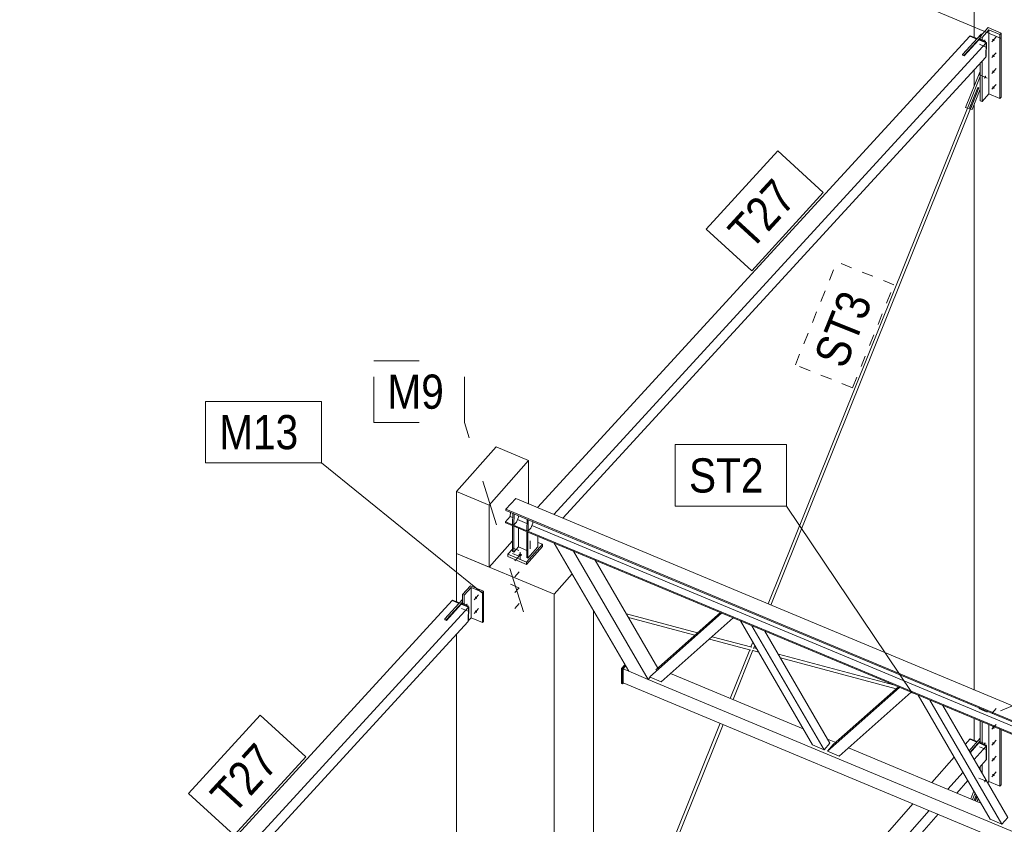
# Model space of a CAD drawing. Header units: millimetres. Extents: x -698 to 216, y -34 to 576.
# Tile 29 of 88: x -554 to -510, y 487 to 523. Entities that reach past the tile are written whole.
import ezdxf

# ---------------------------------------------------------------- set-up
doc = ezdxf.new("R2010")
doc.units = ezdxf.units.MM
for name, pattern in [('XKITLINE00', [0]), ('XKITLINE02', [4, 2, -2]), ('XKITLINE04', [3, 0.5, -0.5, 0.5, -0.5, 0.5, -0.5])]:
    doc.linetypes.add(name, pattern=pattern)
for name, color, linetype, lineweight in [('Element', 2, 'Continuous', 0), ('Znak elementu', 2, 'Continuous', 0), ('Śruba', 3, 'Continuous', 0)]:
    doc.layers.add(name, color=color, linetype=linetype, lineweight=lineweight)
doc.styles.add('ARIAL', font='ARIAL.TTF')

msp = doc.modelspace()

# ---------------------------------------------------------------- hatches: boundary and pattern name
at = {"layer": 'Śruba'}
for points in [[(-511.238, 521.802), (-511.233, 521.812), (-511.227, 521.821), (-511.221, 521.828), (-511.215, 521.833), (-511.21, 521.837), (-511.205, 521.838), (-511.2, 521.838), (-511.197, 521.835), (-511.194, 521.83), (-511.193, 521.824), (-511.192, 521.816), (-511.193, 521.807), (-511.195, 521.796), (-511.198, 521.786), (-511.202, 521.775), (-511.207, 521.765), (-511.213, 521.755), (-511.218, 521.747), (-511.224, 521.74), (-511.23, 521.734), (-511.236, 521.731), (-511.241, 521.729), (-511.245, 521.73), (-511.249, 521.733), (-511.251, 521.737), (-511.253, 521.744), (-511.253, 521.752), (-511.252, 521.761), (-511.25, 521.771), (-511.247, 521.781), (-511.243, 521.792)], [(-510.801, 521.837), (-510.794, 521.828), (-510.788, 521.819), (-510.785, 521.809), (-510.783, 521.801), (-510.783, 521.792), (-510.785, 521.785), (-510.789, 521.779), (-510.794, 521.774), (-510.801, 521.772), (-510.81, 521.77), (-510.819, 521.771), (-510.828, 521.774), (-510.838, 521.778), (-510.848, 521.783), (-510.857, 521.79), (-510.865, 521.798), (-510.871, 521.807), (-510.877, 521.816), (-510.88, 521.826), (-510.882, 521.835), (-510.882, 521.843), (-510.88, 521.85), (-510.876, 521.856), (-510.871, 521.861), (-510.864, 521.864), (-510.856, 521.865), (-510.847, 521.864), (-510.837, 521.862), (-510.827, 521.857), (-510.818, 521.852), (-510.809, 521.845)], [(-510.801, 521.141), (-510.794, 521.133), (-510.788, 521.124), (-510.785, 521.114), (-510.783, 521.105), (-510.783, 521.097), (-510.785, 521.09), (-510.789, 521.084), (-510.794, 521.079), (-510.801, 521.076), (-510.81, 521.075), (-510.819, 521.076), (-510.828, 521.078), (-510.838, 521.083), (-510.848, 521.088), (-510.857, 521.095), (-510.865, 521.103), (-510.871, 521.112), (-510.877, 521.121), (-510.88, 521.13), (-510.882, 521.139), (-510.882, 521.148), (-510.88, 521.155), (-510.876, 521.161), (-510.871, 521.166), (-510.864, 521.168), (-510.856, 521.17), (-510.847, 521.169), (-510.837, 521.166), (-510.827, 521.162), (-510.818, 521.157), (-510.809, 521.15)], [(-511.214, 520.208), (-511.207, 520.22), (-511.2, 520.231), (-511.192, 520.24), (-511.185, 520.247), (-511.177, 520.252), (-511.171, 520.254), (-511.165, 520.253), (-511.161, 520.25), (-511.158, 520.244), (-511.156, 520.235), (-511.155, 520.225), (-511.156, 520.213), (-511.159, 520.2), (-511.163, 520.187), (-511.168, 520.173), (-511.174, 520.16), (-511.181, 520.147), (-511.189, 520.136), (-511.196, 520.127), (-511.204, 520.12), (-511.211, 520.116), (-511.217, 520.114), (-511.223, 520.115), (-511.228, 520.118), (-511.231, 520.124), (-511.233, 520.132), (-511.233, 520.143), (-511.232, 520.154), (-511.229, 520.167), (-511.225, 520.181), (-511.22, 520.195)], [(-510.801, 520.446), (-510.794, 520.438), (-510.788, 520.428), (-510.785, 520.419), (-510.783, 520.41), (-510.783, 520.402), (-510.785, 520.395), (-510.789, 520.389), (-510.794, 520.384), (-510.801, 520.381), (-510.81, 520.38), (-510.819, 520.381), (-510.828, 520.383), (-510.838, 520.387), (-510.848, 520.393), (-510.857, 520.4), (-510.865, 520.408), (-510.871, 520.417), (-510.877, 520.426), (-510.88, 520.435), (-510.882, 520.444), (-510.882, 520.452), (-510.88, 520.46), (-510.876, 520.466), (-510.871, 520.47), (-510.864, 520.473), (-510.856, 520.474), (-510.847, 520.474), (-510.837, 520.471), (-510.827, 520.467), (-510.818, 520.461), (-510.809, 520.454)], [(-510.801, 519.751), (-510.794, 519.742), (-510.788, 519.733), (-510.785, 519.724), (-510.783, 519.715), (-510.783, 519.707), (-510.785, 519.7), (-510.789, 519.694), (-510.794, 519.689), (-510.801, 519.686), (-510.81, 519.685), (-510.819, 519.686), (-510.828, 519.688), (-510.838, 519.692), (-510.848, 519.698), (-510.857, 519.705), (-510.865, 519.713), (-510.871, 519.722), (-510.877, 519.731), (-510.88, 519.74), (-510.882, 519.749), (-510.882, 519.757), (-510.88, 519.765), (-510.876, 519.771), (-510.871, 519.775), (-510.864, 519.778), (-510.856, 519.779), (-510.847, 519.779), (-510.837, 519.776), (-510.827, 519.772), (-510.818, 519.766), (-510.809, 519.759)], [(-531.589, 499.182), (-531.596, 499.183), (-531.604, 499.184), (-531.611, 499.186), (-531.617, 499.188), (-531.624, 499.19), (-531.629, 499.193), (-531.635, 499.197), (-531.64, 499.2), (-531.644, 499.205), (-531.648, 499.209), (-531.651, 499.213), (-531.654, 499.218), (-531.655, 499.223), (-531.657, 499.228), (-531.657, 499.233), (-531.657, 499.238), (-531.655, 499.243), (-531.654, 499.248), (-531.651, 499.253), (-531.648, 499.258), (-531.644, 499.262), (-531.64, 499.266), (-531.635, 499.27), (-531.629, 499.273), (-531.624, 499.276), (-531.617, 499.279), (-531.611, 499.281), (-531.604, 499.283), (-531.596, 499.284), (-531.589, 499.285), (-531.582, 499.285), (-531.575, 499.285), (-531.567, 499.284), (-531.56, 499.283), (-531.553, 499.281), (-531.547, 499.279), (-531.54, 499.276), (-531.534, 499.273), (-531.529, 499.27), (-531.524, 499.266), (-531.52, 499.262), (-531.516, 499.258), (-531.513, 499.253), (-531.51, 499.248), (-531.508, 499.243), (-531.507, 499.238), (-531.507, 499.233), (-531.507, 499.228), (-531.508, 499.223), (-531.51, 499.218), (-531.513, 499.213), (-531.516, 499.209), (-531.52, 499.205), (-531.524, 499.2), (-531.529, 499.197), (-531.534, 499.193), (-531.54, 499.19), (-531.547, 499.188), (-531.553, 499.186), (-531.56, 499.184), (-531.567, 499.183), (-531.575, 499.182), (-531.582, 499.182)], [(-533.488, 497.371), (-533.481, 497.362), (-533.476, 497.353), (-533.472, 497.344), (-533.471, 497.335), (-533.471, 497.327), (-533.473, 497.32), (-533.477, 497.314), (-533.482, 497.309), (-533.489, 497.306), (-533.497, 497.305), (-533.506, 497.306), (-533.516, 497.308), (-533.526, 497.312), (-533.535, 497.318), (-533.544, 497.325), (-533.552, 497.333), (-533.559, 497.342), (-533.565, 497.351), (-533.568, 497.36), (-533.57, 497.369), (-533.57, 497.377), (-533.568, 497.385), (-533.564, 497.391), (-533.559, 497.395), (-533.552, 497.398), (-533.543, 497.399), (-533.534, 497.399), (-533.525, 497.396), (-533.515, 497.392), (-533.505, 497.386), (-533.496, 497.379)], [(-533.949, 497.056), (-533.943, 497.066), (-533.938, 497.074), (-533.932, 497.081), (-533.926, 497.087), (-533.92, 497.09), (-533.915, 497.092), (-533.911, 497.091), (-533.907, 497.088), (-533.905, 497.084), (-533.903, 497.077), (-533.903, 497.069), (-533.904, 497.06), (-533.906, 497.05), (-533.909, 497.039), (-533.913, 497.029), (-533.918, 497.018), (-533.923, 497.009), (-533.929, 497), (-533.935, 496.993), (-533.941, 496.988), (-533.946, 496.984), (-533.951, 496.983), (-533.956, 496.983), (-533.959, 496.986), (-533.962, 496.991), (-533.963, 496.997), (-533.963, 497.005), (-533.963, 497.014), (-533.961, 497.024), (-533.958, 497.035), (-533.954, 497.046)], [(-533.488, 496.767), (-533.481, 496.758), (-533.476, 496.749), (-533.472, 496.74), (-533.471, 496.731), (-533.471, 496.722), (-533.473, 496.715), (-533.477, 496.709), (-533.482, 496.705), (-533.489, 496.702), (-533.497, 496.701), (-533.506, 496.701), (-533.516, 496.704), (-533.526, 496.708), (-533.535, 496.714), (-533.544, 496.721), (-533.552, 496.729), (-533.559, 496.737), (-533.565, 496.747), (-533.568, 496.756), (-533.57, 496.765), (-533.57, 496.773), (-533.568, 496.78), (-533.564, 496.786), (-533.559, 496.791), (-533.552, 496.794), (-533.543, 496.795), (-533.534, 496.794), (-533.525, 496.792), (-533.515, 496.788), (-533.505, 496.782), (-533.496, 496.775)], [(-510.801, 491.68), (-510.794, 491.672), (-510.788, 491.662), (-510.785, 491.653), (-510.783, 491.644), (-510.783, 491.636), (-510.785, 491.629), (-510.789, 491.623), (-510.794, 491.618), (-510.801, 491.615), (-510.81, 491.614), (-510.819, 491.615), (-510.828, 491.617), (-510.838, 491.621), (-510.848, 491.627), (-510.857, 491.634), (-510.865, 491.642), (-510.871, 491.651), (-510.877, 491.66), (-510.88, 491.669), (-510.882, 491.678), (-510.882, 491.686), (-510.88, 491.694), (-510.876, 491.7), (-510.871, 491.704), (-510.864, 491.707), (-510.856, 491.708), (-510.847, 491.708), (-510.837, 491.705), (-510.827, 491.701), (-510.818, 491.695), (-510.809, 491.688)], [(-511.233, 490.978), (-511.228, 490.988), (-511.222, 490.996), (-511.216, 491.003), (-511.211, 491.009), (-511.205, 491.012), (-511.2, 491.014), (-511.196, 491.013), (-511.192, 491.011), (-511.189, 491.006), (-511.188, 490.999), (-511.188, 490.991), (-511.189, 490.982), (-511.191, 490.972), (-511.194, 490.962), (-511.198, 490.951), (-511.203, 490.941), (-511.208, 490.931), (-511.214, 490.922), (-511.22, 490.915), (-511.225, 490.91), (-511.231, 490.906), (-511.236, 490.905), (-511.24, 490.906), (-511.244, 490.908), (-511.247, 490.913), (-511.248, 490.919), (-511.248, 490.927), (-511.247, 490.937), (-511.245, 490.947), (-511.242, 490.957), (-511.238, 490.968)], [(-510.801, 490.985), (-510.794, 490.976), (-510.788, 490.967), (-510.785, 490.958), (-510.783, 490.949), (-510.783, 490.941), (-510.785, 490.934), (-510.789, 490.927), (-510.794, 490.923), (-510.801, 490.92), (-510.81, 490.919), (-510.819, 490.92), (-510.828, 490.922), (-510.838, 490.926), (-510.848, 490.932), (-510.857, 490.939), (-510.865, 490.947), (-510.871, 490.956), (-510.877, 490.965), (-510.88, 490.974), (-510.882, 490.983), (-510.882, 490.991), (-510.88, 490.999), (-510.876, 491.005), (-510.871, 491.009), (-510.864, 491.012), (-510.856, 491.013), (-510.847, 491.013), (-510.837, 491.01), (-510.827, 491.006), (-510.818, 491), (-510.809, 490.993)], [(-510.801, 490.29), (-510.794, 490.281), (-510.788, 490.272), (-510.785, 490.263), (-510.783, 490.254), (-510.783, 490.246), (-510.785, 490.238), (-510.789, 490.232), (-510.794, 490.228), (-510.801, 490.225), (-510.81, 490.224), (-510.819, 490.224), (-510.828, 490.227), (-510.838, 490.231), (-510.848, 490.237), (-510.857, 490.244), (-510.865, 490.252), (-510.871, 490.261), (-510.877, 490.27), (-510.88, 490.279), (-510.882, 490.288), (-510.882, 490.296), (-510.88, 490.303), (-510.876, 490.309), (-510.871, 490.314), (-510.864, 490.317), (-510.856, 490.318), (-510.847, 490.317), (-510.837, 490.315), (-510.827, 490.311), (-510.818, 490.305), (-510.809, 490.298)], [(-510.801, 489.595), (-510.794, 489.586), (-510.788, 489.577), (-510.785, 489.568), (-510.783, 489.559), (-510.783, 489.55), (-510.785, 489.543), (-510.789, 489.537), (-510.794, 489.533), (-510.801, 489.53), (-510.81, 489.529), (-510.819, 489.529), (-510.828, 489.532), (-510.838, 489.536), (-510.848, 489.542), (-510.857, 489.549), (-510.865, 489.557), (-510.871, 489.565), (-510.877, 489.575), (-510.88, 489.584), (-510.882, 489.593), (-510.882, 489.601), (-510.88, 489.608), (-510.876, 489.614), (-510.871, 489.619), (-510.864, 489.622), (-510.856, 489.623), (-510.847, 489.622), (-510.837, 489.62), (-510.827, 489.616), (-510.818, 489.61), (-510.809, 489.603)], [(-511.214, 489.349), (-511.207, 489.361), (-511.2, 489.372), (-511.192, 489.381), (-511.185, 489.388), (-511.177, 489.393), (-511.171, 489.394), (-511.165, 489.394), (-511.161, 489.39), (-511.158, 489.384), (-511.156, 489.376), (-511.155, 489.366), (-511.156, 489.354), (-511.159, 489.341), (-511.163, 489.327), (-511.168, 489.314), (-511.174, 489.3), (-511.181, 489.288), (-511.189, 489.277), (-511.196, 489.268), (-511.204, 489.261), (-511.211, 489.256), (-511.217, 489.254), (-511.223, 489.255), (-511.228, 489.259), (-511.231, 489.265), (-511.233, 489.273), (-511.233, 489.283), (-511.232, 489.295), (-511.229, 489.308), (-511.225, 489.322), (-511.22, 489.335)]]:
    msp.add_hatch(color=256, dxfattribs=at).paths.add_polyline_path(points, flags=17)

# ---------------------------------------------------------------- linework, layer by layer
at = {"layer": 'Element', "linetype": 'XKITLINE00', "lineweight": 0}
for p, q in [((-511.671, 521.931), (-511.671, 524.012)), ((-530.825, 501.307), (-511.864, 521.985)), ((-511.375, 522.066), (-512.191, 521.175)), ((-511.847, 522.004), (-511.864, 521.985)), ((-511.864, 521.985), (-511.564, 521.86)), ((-511.864, 521.985), (-511.564, 521.86)), ((-511.547, 521.878), (-511.847, 522.004)), ((-511.412, 521.966), (-511.066, 522.358)), ((-511.412, 521.822), (-511.412, 521.966)), ((-511.326, 521.93), (-511.412, 521.966)), ((-511.337, 522.05), (-511.375, 522.066)), ((-511.375, 522.066), (-511.335, 522.052)), ((-511.032, 522.264), (-511.326, 521.93)), ((-511.066, 522.358), (-510.496, 522.12)), ((-511.032, 519.453), (-511.032, 522.264)), ((-510.548, 522.061), (-511.032, 522.264)), ((-510.496, 522.12), (-510.548, 522.061)), ((-510.548, 519.25), (-510.548, 522.061)), ((-510.496, 519.309), (-510.496, 522.12)), ((-511.152, 521.688), (-530.112, 501.01)), ((-512.121, 521.115), (-511.473, 521.821)), ((-511.412, 521.918), (-512.12, 521.146)), ((-511.455, 521.84), (-511.473, 521.821)), ((-511.473, 521.821), (-511.152, 521.688)), ((-511.473, 521.821), (-511.152, 521.688)), ((-511.135, 521.706), (-511.455, 521.84)), ((-511.326, 521.786), (-511.326, 521.93)), ((-511.166, 521.068), (-511.152, 521.688)), ((-511.152, 521.688), (-511.166, 521.068)), ((-511.135, 521.706), (-511.152, 521.688)), ((-511.148, 521.087), (-511.135, 521.706)), ((-512.191, 521.175), (-512.192, 521.144)), ((-512.192, 521.144), (-512.121, 521.115)), ((-512.191, 521.175), (-512.12, 521.146)), ((-512.12, 521.146), (-512.121, 521.115)), ((-511.166, 521.068), (-511.148, 521.087)), ((-529.711, 500.842), (-511.166, 521.068)), ((-511.412, 519.155), (-511.412, 520.8)), ((-511.326, 519.119), (-511.326, 520.893)), ((-511.432, 520.408), (-512.053, 518.862)), ((-511.671, 519.812), (-511.671, 520.517)), ((-511.432, 520.408), (-511.412, 520.431)), ((-511.412, 520.399), (-511.432, 520.408)), ((-511.412, 520.21), (-511.967, 518.826)), ((-520.586, 497.03), (-511.477, 519.717)), ((-511.892, 518.803), (-511.52, 519.73)), ((-511.472, 519.716), (-511.844, 518.788)), ((-511.769, 518.765), (-511.412, 519.655)), ((-511.52, 519.73), (-511.472, 519.716)), ((-511.501, 519.724), (-511.51, 519.728)), ((-511.481, 519.717), (-511.501, 519.724)), ((-511.481, 519.719), (-511.477, 519.717)), ((-511.477, 519.717), (-511.481, 519.717)), ((-511.326, 519.119), (-511.032, 519.453)), ((-511.032, 519.453), (-510.548, 519.25)), ((-511.671, 493.307), (-511.671, 519.008)), ((-511.412, 519.155), (-511.326, 519.119)), ((-510.548, 519.25), (-510.496, 519.309)), ((-520.708, 497.081), (-511.975, 518.83)), ((-512.053, 518.862), (-511.967, 518.826)), ((-511.967, 518.826), (-511.892, 518.803)), ((-511.849, 518.79), (-511.844, 518.788)), ((-511.844, 518.788), (-511.769, 518.765)), ((-534.368, 502.014), (-532.638, 503.975)), ((-531.214, 503.38), (-532.638, 503.975)), ((-532.943, 501.419), (-531.214, 503.38)), ((-531.214, 501.469), (-531.214, 503.38)), ((-534.368, 502.014), (-534.368, 499.294)), ((-534.368, 502.014), (-532.943, 501.419)), ((-531.778, 501.705), (-532.21, 501.234)), ((-531.778, 501.705), (-455.035, 469.649)), ((-532.943, 498.698), (-532.943, 501.419)), ((-532.21, 501.234), (-532.211, 501.184)), ((-532.21, 501.234), (-455.467, 469.178)), ((-532.017, 500.913), (-532.222, 500.689)), ((-532.211, 501.184), (-455.468, 469.129)), ((-532.012, 501.101), (-532.017, 500.913)), ((-532.017, 500.913), (-531.914, 500.87)), ((-531.92, 500.569), (-531.91, 501.059)), ((-531.853, 501.035), (-531.863, 500.545)), ((-531.747, 500.673), (-531.658, 500.891)), ((-531.658, 500.891), (-531.656, 500.953)), ((-531.293, 500.307), (-531.283, 500.797)), ((-532.222, 500.689), (-532.223, 500.639)), ((-532.223, 500.639), (-531.867, 500.49)), ((-532.222, 500.689), (-455.479, 468.633)), ((-531.924, 500.514), (-531.924, 500.514)), ((-531.924, 500.514), (-531.867, 500.49)), ((-531.924, 499.376), (-531.924, 500.514)), ((-531.92, 500.569), (-531.863, 500.545)), ((-531.867, 500.49), (-531.24, 500.229)), ((-531.867, 500.49), (-531.867, 500.49)), ((-531.867, 500.49), (-531.867, 499.352)), ((-531.863, 500.545), (-531.747, 500.673)), ((-531.702, 500.781), (-531.287, 500.608)), ((-531.661, 499.585), (-531.661, 500.405)), ((-531.226, 500.773), (-531.236, 500.284)), ((-531.236, 500.284), (-531.12, 500.411)), ((-531.12, 500.411), (-531.031, 500.629)), ((-531.075, 500.519), (-455.473, 468.94)), ((-531.031, 500.629), (-531.029, 500.691)), ((-531.297, 500.252), (-531.297, 500.252)), ((-531.297, 500.252), (-531.24, 500.228)), ((-531.297, 499.114), (-531.297, 500.252)), ((-531.293, 500.307), (-531.236, 500.284)), ((-531.24, 500.228), (-455.48, 468.583)), ((-531.24, 500.228), (-531.24, 500.228)), ((-531.24, 500.228), (-531.24, 499.09)), ((-530.808, 499.581), (-530.808, 500.048)), ((-532.943, 498.698), (-531.924, 499.854)), ((-531.867, 499.352), (-531.661, 499.585)), ((-531.661, 499.585), (-531.297, 499.433)), ((-531.298, 498.914), (-530.607, 499.698)), ((-530.607, 499.601), (-531.298, 498.817)), ((-531.24, 499.09), (-530.808, 499.581)), ((-530.808, 499.782), (-530.607, 499.698)), ((-530.607, 499.698), (-530.607, 499.601)), ((-530.088, 499.747), (-529.238, 499.392)), ((-530.087, 499.747), (-530.088, 499.747)), ((-530.088, 499.747), (-526.824, 494.128)), ((-534.368, 499.294), (-532.943, 498.698)), ((-534.368, 499.294), (-530.093, 497.508)), ((-534.368, 497.178), (-534.368, 499.294)), ((-531.924, 499.487), (-532.125, 499.259)), ((-532.125, 499.259), (-532.125, 499.162)), ((-532.125, 499.259), (-531.298, 498.914)), ((-532.125, 499.162), (-531.298, 498.817)), ((-531.924, 499.376), (-531.867, 499.352)), ((-531.297, 499.114), (-531.24, 499.09)), ((-529.238, 499.392), (-525.974, 493.773)), ((-529.238, 499.392), (-529.237, 499.392)), ((-531.298, 498.817), (-531.298, 498.914)), ((-525.545, 494.27), (-528.291, 498.997)), ((-530.093, 497.508), (-529.306, 498.401)), ((-534.108, 497.491), (-533.762, 497.883)), ((-533.734, 497.804), (-534.037, 497.461)), ((-533.762, 497.883), (-533.192, 497.645)), ((-533.734, 496.474), (-533.734, 497.804)), ((-533.235, 497.596), (-533.734, 497.804)), ((-534.108, 497.07), (-534.108, 497.491)), ((-534.037, 497.461), (-534.108, 497.491)), ((-534.037, 497.04), (-534.037, 497.461)), ((-533.192, 497.645), (-533.235, 497.596)), ((-533.235, 496.266), (-533.235, 497.596)), ((-533.192, 496.315), (-533.192, 497.645)), ((-530.093, 466.761), (-530.093, 497.508)), ((-553.526, 476.549), (-534.561, 497.233)), ((-533.848, 496.935), (-552.814, 476.251)), ((-534.888, 496.423), (-534.108, 497.273)), ((-534.817, 496.362), (-534.169, 497.069)), ((-534.108, 497.166), (-534.816, 496.393)), ((-534.544, 497.252), (-534.561, 497.233)), ((-534.561, 497.233), (-534.26, 497.107)), ((-534.561, 497.233), (-534.26, 497.107)), ((-534.243, 497.126), (-534.544, 497.252)), ((-534.152, 497.088), (-534.169, 497.069)), ((-534.169, 497.069), (-533.848, 496.935)), ((-534.169, 497.069), (-533.848, 496.935)), ((-533.831, 496.954), (-534.152, 497.088)), ((-533.862, 496.316), (-533.848, 496.935)), ((-533.848, 496.935), (-533.862, 496.316)), ((-533.831, 496.954), (-533.848, 496.935)), ((-533.845, 496.334), (-533.831, 496.954)), ((-533.844, 496.349), (-533.734, 496.474)), ((-533.734, 496.474), (-533.235, 496.266)), ((-528.364, 466.038), (-528.364, 496.779)), ((-526.924, 496.644), (-523.802, 495.815)), ((-526.83, 496.482), (-523.921, 495.709)), ((-525.899, 493.892), (-522.75, 496.682)), ((-525.64, 494.186), (-522.8, 496.703)), ((-552.413, 476.084), (-533.862, 496.316)), ((-534.816, 496.393), (-534.888, 496.423)), ((-534.888, 496.392), (-534.888, 496.423)), ((-534.888, 496.392), (-534.817, 496.362)), ((-534.816, 496.393), (-534.817, 496.362)), ((-533.862, 496.316), (-533.845, 496.334)), ((-533.235, 496.266), (-533.192, 496.315)), ((-522.24, 496.469), (-525.401, 493.668)), ((-518.768, 490.897), (-521.929, 496.339)), ((-518.258, 490.684), (-521.419, 496.126)), ((-534.368, 468.546), (-534.368, 495.764)), ((-523.169, 495.646), (-521.426, 495.183)), ((-520.851, 495.889), (-517.998, 490.979)), ((-523.288, 495.541), (-521.475, 495.06)), ((-521.465, 495.194), (-521.383, 495.4)), ((-521.352, 495.122), (-521.299, 495.255)), ((-522.371, 492.939), (-521.515, 495.07)), ((-522.249, 492.889), (-521.377, 495.06)), ((-521.387, 495.036), (-521.133, 494.969)), ((-521.337, 495.16), (-521.227, 495.13)), ((-520.261, 494.874), (-515.207, 493.531)), ((-527.133, 494.255), (-526.991, 494.416)), ((-527.091, 494.237), (-526.968, 494.376)), ((-527.069, 494.231), (-526.957, 494.358)), ((-520.167, 494.712), (-515.092, 493.364)), ((-527.091, 494.237), (-527.133, 494.255)), ((-527.133, 493.59), (-527.133, 494.255)), ((-527.091, 493.572), (-527.091, 494.237)), ((-527.069, 493.626), (-527.069, 494.231)), ((-527.069, 494.231), (-526.824, 494.129)), ((-525.974, 493.773), (-526.824, 494.128)), ((-524.989, 494.033), (-519.18, 491.607)), ((-527.133, 493.59), (-527.091, 493.572)), ((-527.091, 493.572), (-527.05, 493.618)), ((-527.069, 493.626), (-460.21, 465.699)), ((-525.974, 493.773), (-525.887, 493.871)), ((-525.974, 493.773), (-461.274, 466.748)), ((-525.401, 493.668), (-525.887, 493.871)), ((-518.112, 490.623), (-514.951, 493.424)), ((-517.852, 490.918), (-515, 493.445)), ((-514.441, 493.211), (-517.602, 490.41)), ((-514.458, 493.196), (-514.307, 493.156)), ((-510.968, 487.639), (-514.129, 493.081)), ((-510.458, 487.426), (-513.619, 492.868)), ((-513.051, 492.631), (-510.199, 487.721)), ((-528.364, 478.013), (-522.809, 491.847)), ((-528.364, 477.659), (-522.687, 491.796)), ((-511.671, 491.095), (-511.671, 492.055)), ((-511.412, 490.987), (-511.412, 491.946)), ((-511.326, 490.951), (-511.326, 491.91)), ((-511.032, 489.296), (-511.032, 491.788)), ((-510.548, 489.094), (-510.548, 491.585)), ((-510.496, 489.153), (-510.496, 491.564)), ((-518.258, 490.684), (-518.768, 490.897)), ((-517.998, 490.979), (-518.258, 490.684)), ((-518.112, 490.623), (-517.852, 490.918)), ((-518.102, 491.156), (-517.749, 491.009)), ((-512.061, 490.926), (-511.864, 491.149)), ((-511.897, 490.644), (-511.412, 491.195)), ((-511.847, 491.168), (-511.864, 491.149)), ((-511.864, 491.149), (-511.563, 491.023)), ((-511.864, 491.149), (-511.563, 491.023)), ((-511.858, 490.577), (-511.412, 491.084)), ((-511.848, 490.559), (-511.472, 490.985)), ((-511.546, 491.043), (-511.847, 491.168)), ((-511.455, 491.005), (-511.472, 490.985)), ((-511.472, 490.985), (-511.151, 490.851)), ((-511.472, 490.985), (-511.151, 490.851)), ((-511.134, 490.871), (-511.455, 491.005)), ((-511.134, 490.871), (-511.151, 490.851)), ((-511.134, 490.266), (-511.134, 490.871)), ((-517.602, 490.41), (-518.112, 490.623)), ((-517.19, 490.775), (-511.38, 488.349)), ((-511.673, 490.259), (-511.151, 490.851)), ((-511.151, 490.851), (-511.151, 490.247)), ((-511.151, 490.247), (-511.151, 490.851)), ((-513.538, 489.25), (-512.553, 490.367)), ((-511.462, 489.895), (-511.151, 490.247)), ((-511.326, 489.661), (-511.326, 490.049)), ((-511.151, 490.247), (-511.134, 490.266)), ((-512.825, 488.952), (-512.166, 489.701)), ((-511.412, 489.808), (-511.412, 489.952)), ((-512.436, 488.79), (-511.954, 489.336)), ((-511.082, 489.24), (-511.032, 489.296)), ((-511.032, 489.296), (-510.548, 489.094)), ((-510.548, 489.094), (-510.496, 489.153)), ((-511.829, 488.536), (-511.692, 488.886)), ((-511.743, 488.5), (-511.633, 488.783)), ((-528.364, 472.432), (-514.36, 488.318)), ((-511.671, 488.47), (-511.582, 488.696)), ((-511.629, 488.453), (-511.553, 488.647)), ((-511.624, 488.451), (-511.55, 488.641)), ((-511.552, 488.42), (-511.5, 488.554)), ((-528.364, 471.326), (-513.647, 488.02)), ((-528.364, 470.722), (-513.258, 487.857)), ((-510.458, 487.426), (-510.968, 487.639)), ((-510.199, 487.721), (-510.458, 487.426))]:
    msp.add_line(p, q, dxfattribs=at)
at = {"layer": 'Znak elementu', "linetype": 'XKITLINE00', "lineweight": 0}
for p, q in [((-510.525, 521.9), (-519.185, 525.55)), ((-523.421, 513.524), (-520.281, 516.949)), ((-518.291, 515.124), (-520.281, 516.949)), ((-521.431, 511.699), (-518.291, 515.124)), ((-521.431, 511.699), (-523.421, 513.524)), ((-545.379, 505.968), (-540.288, 505.968)), ((-545.379, 503.268), (-545.379, 505.968)), ((-540.288, 503.268), (-540.288, 505.968)), ((-524.78, 504.069), (-519.911, 504.069)), ((-524.78, 501.369), (-524.78, 504.069)), ((-519.911, 501.369), (-519.911, 504.069)), ((-545.379, 503.268), (-540.288, 503.268)), ((-533.217, 497.547), (-540.288, 503.268)), ((-524.78, 501.369), (-519.911, 501.369)), ((-514.411, 493.193), (-519.911, 501.369)), ((-546.118, 488.772), (-542.977, 492.197)), ((-540.987, 490.372), (-542.977, 492.197)), ((-544.128, 486.947), (-540.987, 490.372)), ((-544.128, 486.947), (-546.118, 488.772))]:
    msp.add_line(p, q, dxfattribs=at)
at = {"layer": 'Znak elementu', "linetype": 'XKITLINE04', "lineweight": 0}
for p, q in [((-519.515, 507.567), (-517.701, 512.085)), ((-515.195, 511.079), (-517.701, 512.085)), ((-517.009, 506.561), (-515.195, 511.079)), ((-517.009, 506.561), (-519.515, 507.567))]:
    msp.add_line(p, q, dxfattribs=at)
at = {"layer": 'Znak elementu', "linetype": 'XKITLINE02', "lineweight": 0}
for p, q in [((-538.004, 507.744), (-534.026, 507.744)), ((-538.004, 505.044), (-538.004, 507.744)), ((-534.026, 505.044), (-534.026, 507.744)), ((-538.004, 505.044), (-534.026, 505.044)), ((-531.438, 496.734), (-534.026, 505.044)), ((-510.525, 492.392), (-501.865, 496.042))]:
    msp.add_line(p, q, dxfattribs=at)
at = {"layer": 'Śruba', "linetype": 'XKITLINE00', "lineweight": 0}
for p, q in [((-510.712, 521.955), (-510.902, 521.739)), ((-511.444, 521.876), (-511.159, 521.757)), ((-510.712, 521.26), (-510.902, 521.044)), ((-511.465, 520.297), (-511.109, 520.148)), ((-510.712, 520.565), (-510.902, 520.349)), ((-510.712, 519.869), (-510.902, 519.654)), ((-531.582, 499.01), (-531.582, 499.36)), ((-533.404, 497.485), (-533.594, 497.269)), ((-534.147, 497.127), (-533.862, 497.007)), ((-533.404, 496.88), (-533.594, 496.664)), ((-510.712, 491.799), (-510.902, 491.583)), ((-511.439, 491.052), (-511.154, 490.933)), ((-510.712, 491.103), (-510.902, 490.888)), ((-510.712, 490.408), (-510.902, 490.192)), ((-510.712, 489.713), (-510.902, 489.497)), ((-511.465, 489.438), (-511.109, 489.289))]:
    msp.add_line(p, q, dxfattribs=at)
at = {"layer": 'Śruba', "linetype": 'XKITLINE02', "lineweight": 0}
for p, q in [((-511.449, 521.628), (-511.164, 521.509)), ((-531.92, 499.544), (-531.635, 499.425)), ((-531.15, 499.5), (-531.15, 499.851)), ((-531.926, 499.296), (-531.641, 499.177)), ((-531.817, 498.967), (-531.627, 499.183)), ((-531.817, 498.272), (-531.627, 498.487)), ((-532.004, 497.944), (-531.648, 497.795)), ((-531.817, 497.577), (-531.627, 497.792)), ((-531.817, 496.881), (-531.627, 497.097)), ((-534.152, 496.879), (-533.867, 496.76)), ((-511.465, 492.489), (-511.109, 492.34)), ((-510.712, 492.494), (-510.902, 492.278)), ((-511.439, 490.81), (-511.154, 490.691))]:
    msp.add_line(p, q, dxfattribs=at)

# ---------------------------------------------------------------- texts
at = {"layer": 'Znak elementu', "style": 'ARIAL', "width": 0.85}
for s, rotation, p in [('T27', 47.481, (-521.468, 512.547)), ('ST3', 68.1247, (-517.342, 507.342)), ('T27', 47.481, (-544.164, 487.795))]:
    msp.add_text(s, height=1.5, rotation=rotation, dxfattribs=at).set_placement(p)
for s, p in [('M9', (-537.404, 505.644)), ('M13', (-544.779, 503.868)), ('ST2', (-524.18, 501.969))]:
    msp.add_text(s, height=1.5, dxfattribs=at).set_placement(p)

doc.saveas('drawing.dxf')
